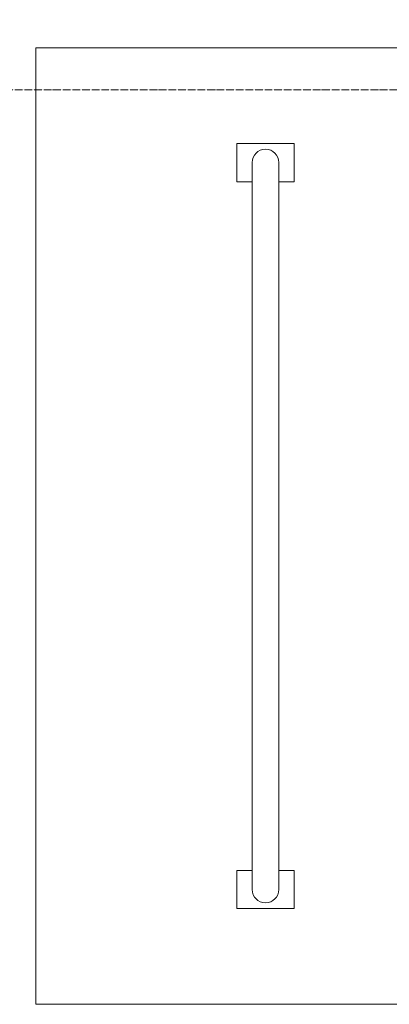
# Model space of a CAD drawing. Header units: millimetres. Extents: x -290 to 116110, y -2975 to 80225.
# Tile 18 of 247: x 53848 to 54814, y 15871 to 18445. Entities that reach past the tile are written whole.
import ezdxf
from ezdxf import colors
from ezdxf.entities.mleader import LeaderData, LeaderLine
from ezdxf.enums import TextEntityAlignment as Align
from ezdxf.math import Vec2, Vec3

# ---------------------------------------------------------------- set-up
doc = ezdxf.new("R2018")
doc.units = ezdxf.units.MM
doc.linetypes.add('ADSK_Линия сетки', pattern=[25, 20, -2.5, 0, -2.5])
for name, color, linetype, lineweight in [('КИП_выноска', 6, 'Continuous', 25), ('Оси', 7, 'Continuous', 9), ('Парковка', 7, 'Continuous', 18)]:
    doc.layers.add(name, color=color, linetype=linetype, lineweight=lineweight)
doc.styles.add('Arial', font='arial.ttf', dxfattribs={"width": 0.85, "height": 350})
doc.styles.add('GOST 2.304', font='simplex.shx', dxfattribs={"width": 0.65, "oblique": 15})
doc.styles.get("Standard").update_dxf_attribs({"font": 'arial.ttf'})

# ---------------------------------------------------------------- blocks, each defined once
blk = doc.blocks.new('199_Парковочные места 3 класса и МГН - Средний класс-V63-B2_-11_400__На лист секция 4_-11_400')
at = {"layer": 'Парковка', "color": 253, "true_color": 0xaaaaaa}
for p, q in [((2500, 0), (2500, -5300)), ((0, -5300), (0, -1000)), ((250, -4625), (250, -4775)), ((250, -4625), (350, -4625)), ((350, -4625), (350, -4665)), ((2150, -4625), (2150, -4665)), ((2150, -4625), (2250, -4625)), ((2250, -4625), (2250, -4775)), ((300, -4665), (2200, -4665)), ((300, -4735), (2200, -4735)), ((350, -4735), (350, -4775)), ((2150, -4735), (2150, -4775)), ((250, -4775), (350, -4775)), ((2150, -4775), (2250, -4775)), ((2500, -5300), (0, -5300))]:
    blk.add_line(p, q, dxfattribs=at)
for centre, start, end in [((300, -4700), 90, 270), ((2200, -4700), 270, 90)]:
    blk.add_arc(centre, 35, start, end, dxfattribs=at)
blk = doc.blocks.new('135_SLK_GD_AR_rvt-1-B2_-11_400__На лист секция 4_-11_400')
at = {"layer": 'Парковка', "color": 253, "lineweight": 18, "true_color": 0xaaaaaa, "rotation": 269.999999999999}
blk.add_blockref('199_Парковочные места 3 класса и МГН - Средний класс-V63-B2_-11_400__На лист секция 4_-11_400', (-13076409.7, -9280590.3), dxfattribs=at)
blk = doc.blocks.new('A$Cc005853f')
at = {"layer": 'Оси', "color": 253, "linetype": 'ADSK_Линия сетки', "true_color": 0xaaaaaa}
blk.add_line((96019.7, 17339.4), (2673, 17339.4), dxfattribs=at)
at = {"lineweight": 5}
blk.add_blockref('135_SLK_GD_AR_rvt-1-B2_-11_400__На лист секция 4_-11_400', (13133512.8, 9298039.8), dxfattribs=at)
blk = doc.blocks.new('_None')
blk = doc.blocks.new('*U339')
at = {"color": 0, "linetype": 'Continuous', "lineweight": 30, "ltscale": 75, "width": 0.85, "flags": 104}
blk.add_attdef('ПРИМЕЧАНИЕ_1', text='', height=2.5, dxfattribs=at).set_placement((8, 3.611), align=Align.BOTTOM_CENTER)
at = {"color": 0, "lineweight": 30, "style": 'GOST 2.304', "width": 0.85}
for tag, p in [('ИМЯ_КАБЕЛЯ_1', (8, -2.5)), ('ИМЯ_КАБЕЛЯ_2', (8, -7.5)), ('ИМЯ_КАБЕЛЯ_3', (8, -12.5)), ('ИМЯ_КАБЕЛЯ_4', (8, -17.5)), ('ИМЯ_КАБЕЛЯ_5', (8, -22.5)), ('ИМЯ_КАБЕЛЯ_6', (8, -27.5)), ('ИМЯ_КАБЕЛЯ_7', (8, -32.5)), ('ИМЯ_КАБЕЛЯ_8', (8, -37.5)), ('ИМЯ_КАБЕЛЯ_9', (8, -42.5))]:
    blk.add_attdef(tag, text='', height=2.5, dxfattribs=at).set_placement(p, align=Align.BOTTOM_CENTER)
at = {"color": 0, "lineweight": 30, "width": 0.85, "flags": 104}
blk.add_attdef('ПРИМЕЧАНИЕ_2', text='', height=2.5, dxfattribs=at).set_placement((8, -7.53), align=Align.BOTTOM_CENTER)

msp = doc.modelspace()

# ---------------------------------------------------------------- block references
msp.add_blockref('A$Cc005853f', (2087, 921.7))

# ---------------------------------------------------------------- next in the draw order: leaders
at = {"layer": 'КИП_выноска'}
ml = msp.add_multileader_mtext('Standard', dxfattribs=at)
ml.set_content('LS1.13.1...LS1.13.4\\PДН1.13.1, ДН1.13.2', color=256, style='Arial')
ml.set_leader_properties(color=256, linetype='ByLayer', lineweight=-1)
ml.set_arrow_properties(name='NONE')
ml.build(insert=Vec2(0, 0))
ml.multileader.update_dxf_attribs({"has_dogleg": 0, "text_left_attachment_type": 6, "text_right_attachment_type": 6, "dogleg_length": 0.5, "arrow_head_size": 300})
ctx = ml.context
ctx.base_point, ctx.char_height, ctx.arrow_head_size, ctx.landing_gap_size, ctx.plane_origin = Vec3(52403.3, 20593.3), 250, 300, 100, Vec3(52948.5, 18041.1)
ctx.left_attachment, ctx.right_attachment = 6, 6
notes = []
notes.append((ctx, [(0, (1, 1, 0), (52402.8, 20593.3), (1, 0), 0.5, [(0, [(51619.9, 18357.2)], 0, [])])]))
ctx.mtext.insert, ctx.mtext.width, ctx.mtext.flow_direction = Vec3(52503.3, 20901.6), 3078.848, 5
ctx.mtext.has_bg_fill, ctx.mtext.bg_color, ctx.mtext.bg_scale_factor, ctx.mtext.bg_transparency, ctx.mtext.use_window_bg_color = 1, -1027028792, 1.5, 0, 1
for ctx, leaders in notes:
    for number, flags, end, landing, length, lines in leaders:
        leader = LeaderData()
        leader.index, (leader.has_last_leader_line, leader.has_dogleg_vector, leader.attachment_direction) = number, flags
        leader.last_leader_point, leader.dogleg_vector, leader.dogleg_length = Vec3(end), Vec3(landing), length
        for number, points, colour, breaks in lines:
            line = LeaderLine()
            line.index, line.vertices, line.color, line.breaks = number, Vec3.list(points), colors.encode_raw_color(colour), breaks
            leader.lines.append(line)
        ctx.leaders.append(leader)

# ---------------------------------------------------------------- next in the draw order: block references
ref = msp.add_blockref('*U339', (54003.3, 18772.2), dxfattribs=dict(at, xscale=100, yscale=100, zscale=100))
lines = msp.add_mtext('\\W0.8500;', dxfattribs={"layer": '0', "color": 0, "lineweight": 30, "insert": (54803.3, 18019.2), "char_height": 2.5, "attachment_point": 1})
ref.add_attrib('ПРИМЕЧАНИЕ_2', '', (54803.3, 18019.2), dxfattribs={"flags": 104}).embed_mtext(lines)

doc.saveas('drawing.dxf')
